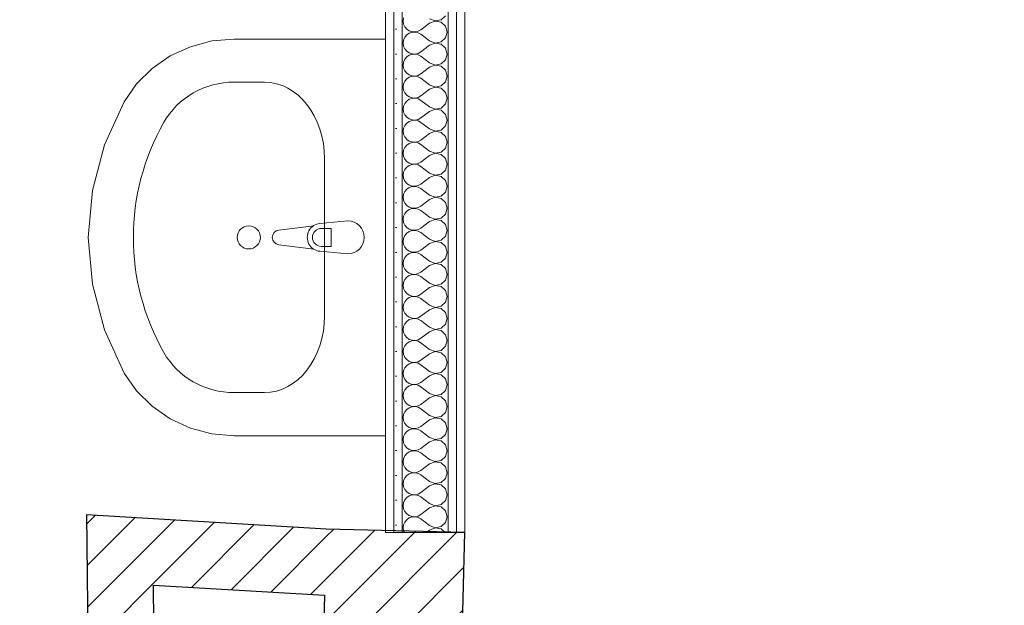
# Model space of a CAD drawing. Header units: millimetres. Extents: x 172139 to 266886, y 89525 to 138225.
# Tile 58 of 72: x 211643 to 213133, y 115716 to 116602. Entities that reach past the tile are written whole.
import ezdxf

# ---------------------------------------------------------------- set-up
doc = ezdxf.new("R2010")
doc.units = ezdxf.units.MM
doc.header["$MEASUREMENT"] = 0
for name, color, linetype in [('KR_INW', 7, 'Continuous'), ('PRZEBUDOWA_W_KAN', 7, 'Continuous'), ('ROZBUDOWA_NOWE_DZIAŁOWE', 7, 'Continuous')]:
    doc.layers.add(name, color=color, linetype=linetype)
for name, color, linetype, lineweight in [('KR_INW_Nr_pióra__101', 252, 'Continuous', 5), ('KR_INW_Nr_pióra__27', 7, 'Continuous', 25), ('PRZEBUDOWA_W_KAN_Nr_pióra__101', 252, 'Continuous', 5), ('ROZBUDOWA_NOWE_DZIAŁOWE_Nr_pióra__47', 7, 'Continuous', 15), ('STREFA_NOWE_POM_Nr_pióra__121', 255, 'Continuous', 0)]:
    doc.layers.add(name, color=color, linetype=linetype, lineweight=lineweight)
for name, color, linetype, lineweight, true_color in [('ROZBUDOWA_NOWE_DZIAŁOWE_Nr_pióra__24', 7, 'Continuous', 15, 0x029e21), ('ROZBUDOWA_NOWE_DZIAŁOWE_Nr_pióra__4', 7, 'Continuous', 13, 0x029e21), ('ROZBUDOWA_NOWE_DZIAŁOWE_Nr_pióra__67', 7, 'Continuous', 13, 0x6a6a6a)]:
    doc.layers.add(name, color=color, linetype=linetype, lineweight=lineweight, true_color=true_color)
pattern_1 = [(45, (0, 0), (-31.819804, 31.819804), [])]
pattern_2 = [(0, (0, 0), (0, 37.5), [0, -37.5])]

# ---------------------------------------------------------------- blocks, each defined once
blk = doc.blocks.new('Ściana_14', base_point=(212100.3, 115577.1))
at = {"layer": 'KR_INW_Nr_pióra__101', "linetype": 'Continuous'}
h = blk.add_hatch(dxfattribs=at)
h.set_pattern_fill('Cegła_licówka', color=256, style=0, pattern_type=2)
h.set_pattern_definition(pattern_1)
h.paths.add_polyline_path([(212299.9, 115147.1), (212316.5, 115826.1), (212106.6, 115831.2), (212100.3, 115577.1)])
at = {"layer": 'KR_INW_Nr_pióra__27', "linetype": 'Continuous', "flags": 128}
for points in [[(212316.5, 115826.1), (212106.6, 115831.2)], [(212310.6, 115586.8), (212316.5, 115826.1)], [(212104.1, 115731.2), (212100.3, 115577.1)]]:
    blk.add_lwpolyline(points, dxfattribs=at)
blk = doc.blocks.new('Ściana_30', base_point=(211743.7, 115852.7))
at = {"layer": 'KR_INW_Nr_pióra__101', "linetype": 'Continuous'}
h = blk.add_hatch(dxfattribs=at)
h.set_pattern_fill('Cegła_licówka', color=256, style=0, pattern_type=2)
h.set_pattern_definition(pattern_1)
h.paths.add_polyline_path([(211845, 115746.5), (212104.1, 115731.2), (212106.6, 115831.2), (211743.7, 115852.7)])
at = {"layer": 'KR_INW_Nr_pióra__27', "linetype": 'Continuous', "flags": 128}
for points in [[(212106.6, 115831.2), (211743.7, 115852.7)], [(211845, 115746.5), (212104.1, 115731.2)]]:
    blk.add_lwpolyline(points, dxfattribs=at)
blk = doc.blocks.new('Ściana_31', base_point=(211743.7, 115852.7))
at = {"layer": 'KR_INW_Nr_pióra__101', "linetype": 'Continuous'}
h = blk.add_hatch(dxfattribs=at)
h.set_pattern_fill('Cegła_licówka', color=256, style=0, pattern_type=2)
h.set_pattern_definition(pattern_1)
h.paths.add_polyline_path([(211743.7, 115852.7), (211746.9, 115577.1), (211846.9, 115577.1), (211845, 115746.5)])
at = {"layer": 'KR_INW_Nr_pióra__27', "linetype": 'Continuous', "flags": 128}
for points in [[(211743.7, 115852.7), (211746.9, 115577.1)], [(211846.9, 115577.1), (211845, 115746.5)]]:
    blk.add_lwpolyline(points, dxfattribs=at)
blk = doc.blocks.new('Umywalka 19_2')
at = {"layer": 'PRZEBUDOWA_W_KAN_Nr_pióra__101', "linetype": 'Continuous'}
for p, q in [((-300, 0), (-300, -229.1)), ((300, 0), (-300, 0)), ((300, -229.1), (300, 0)), ((-25, -57.3), (-21, -99.3)), ((21, -99.3), (25, -57.3)), ((-13.6, -97.1), (-13.6, -82.2)), ((-13.6, -82.2), (13.6, -82.2)), ((13.6, -82.2), (13.6, -97.1)), ((118.8, -92.3), (-118.8, -92.3)), ((-17.7, -108.8), (-11.1, -161.7)), ((11.1, -161.7), (17.7, -108.8)), ((-234.8, -183.3), (-234.8, -229.1)), ((234.8, -183.3), (234.8, -229.1)), ((-300, -229.1), (-297.1, -262.8)), ((297.1, -262.8), (300, -229.1)), ((-297.1, -262.8), (-288.5, -295.5)), ((288.5, -295.5), (297.1, -262.8)), ((-288.5, -295.5), (-274.5, -326)), ((274.5, -326), (288.5, -295.5)), ((-274.5, -326), (-255.5, -353.4)), ((255.5, -353.4), (274.5, -326)), ((-255.5, -353.4), (-232.2, -376.9)), ((232.2, -376.9), (255.5, -353.4)), ((-232.2, -376.9), (-205.2, -395.6)), ((205.2, -395.6), (232.2, -376.9)), ((-205.2, -395.6), (-140, -425.5)), ((140, -425.5), (205.2, -395.6)), ((-140, -425.5), (-71, -443.8)), ((71, -443.8), (140, -425.5)), ((-71, -443.8), (0, -450)), ((0, -450), (71, -443.8))]:
    blk.add_line(p, q, dxfattribs=at)
blk.add_circle((0, -207), 17.5, dxfattribs=at)
for centre, radius, start, end in [((0, -57.3), 25, 0, 180), ((0, -97.4), 21.1, 185.1696, 212.771), ((0, -97.1), 13.6, 180, 0), ((0, -97.4), 21.1, 327.229, 354.8304), ((0, -97.4), 21.1, 212.771, 327.229), ((0, -160.3), 11.2, 187.1389, 352.8611)]:
    blk.add_arc(centre, radius, start, end, dxfattribs=at)
for centre, major_axis, ratio, start_param, end_param in [((-118.7, -183.3), (-116.1, 0), 0.783646, 4.712389, 6.283185), ((118.7, -183.3), (-116.1, 0), 0.783646, 3.141593, 4.712389), ((-118.9, -229.1), (0, -121.2), 0.956522, 4.712389, 5.78621), ((118.9, -229.1), (0, -121.2), 0.956522, 0.496975, 1.570796), ((0, 0), (0, -381.8), 0.956522, 5.78621, 6.78016)]:
    blk.add_ellipse(centre, major_axis=major_axis, ratio=ratio, start_param=start_param, end_param=end_param, dxfattribs=at)
blk = doc.blocks.new('*X521')
at = {"layer": 'ROZBUDOWA_NOWE_DZIAŁOWE_Nr_pióra__4', "linetype": 'Continuous'}
for p, q in [((212223.8, 116604.6), (212223.2, 116600)), ((212263.2, 116603.3), (212271.7, 116600.1)), ((212271.7, 116600.1), (212280.6, 116601.8)), ((212280.6, 116601.8), (212287.3, 116607.9)), ((212223.2, 116600), (212223.8, 116595.4)), ((212223.8, 116595.4), (212225.6, 116591.2)), ((212225.6, 116591.2), (212228.6, 116587.7)), ((212228.6, 116587.7), (212232.4, 116585.1)), ((212245.8, 116584.4), (212249.8, 116586.7)), ((212263.2, 116596.7), (212249.8, 116586.7)), ((212271.7, 116599.9), (212263.2, 116596.7)), ((212280.6, 116598.2), (212271.7, 116599.9)), ((212287.3, 116592.1), (212280.6, 116598.2)), ((212289.8, 116583.3), (212287.3, 116592.1)), ((212223.8, 116571.2), (212223.2, 116566.7)), ((212225.6, 116575.4), (212223.8, 116571.2)), ((212228.6, 116579), (212225.6, 116575.4)), ((212232.4, 116581.6), (212228.6, 116579)), ((212232.4, 116585.1), (212236.7, 116583.6)), ((212236.7, 116583), (212232.4, 116581.6)), ((212236.7, 116583.6), (212241.3, 116583.4)), ((212241.3, 116583.3), (212236.7, 116583)), ((212241.3, 116583.4), (212245.8, 116584.4)), ((212245.8, 116582.2), (212241.3, 116583.3)), ((212249.8, 116580), (212245.8, 116582.2)), ((212263.2, 116570), (212249.8, 116580)), ((212280.6, 116568.4), (212287.3, 116574.6)), ((212287.3, 116574.6), (212289.8, 116583.3)), ((212223.2, 116566.7), (212223.8, 116562.1)), ((212223.8, 116562.1), (212225.6, 116557.9)), ((212225.6, 116557.9), (212228.6, 116554.4)), ((212263.2, 116563.3), (212249.8, 116553.3)), ((212263.2, 116570), (212271.7, 116566.7)), ((212271.7, 116566.6), (212263.2, 116563.3)), ((212271.7, 116566.7), (212280.6, 116568.4)), ((212280.6, 116564.9), (212271.7, 116566.6)), ((212287.3, 116558.8), (212280.6, 116564.9)), ((212289.8, 116550), (212287.3, 116558.8)), ((212225.6, 116542.1), (212223.8, 116537.9)), ((212228.6, 116545.6), (212225.6, 116542.1)), ((212228.6, 116554.4), (212232.4, 116551.8)), ((212232.4, 116548.2), (212228.6, 116545.6)), ((212232.4, 116551.8), (212236.7, 116550.3)), ((212236.7, 116549.7), (212232.4, 116548.2)), ((212236.7, 116550.3), (212241.3, 116550.1)), ((212241.3, 116549.9), (212236.7, 116549.7)), ((212241.3, 116550.1), (212245.8, 116551.1)), ((212245.8, 116548.9), (212241.3, 116549.9)), ((212245.8, 116551.1), (212249.8, 116553.3)), ((212249.8, 116546.7), (212245.8, 116548.9)), ((212263.2, 116536.7), (212249.8, 116546.7)), ((212287.3, 116541.2), (212289.8, 116550)), ((212223.8, 116537.9), (212223.2, 116533.3)), ((212223.2, 116533.3), (212223.8, 116528.8)), ((212223.8, 116528.8), (212225.6, 116524.6)), ((212263.2, 116530), (212249.8, 116520)), ((212263.2, 116536.7), (212271.7, 116533.4)), ((212271.7, 116533.3), (212263.2, 116530)), ((212271.7, 116533.4), (212280.6, 116535.1)), ((212280.6, 116531.6), (212271.7, 116533.3)), ((212280.6, 116535.1), (212287.3, 116541.2)), ((212287.3, 116525.4), (212280.6, 116531.6)), ((212225.6, 116524.6), (212228.6, 116521)), ((212228.6, 116512.3), (212225.6, 116508.8)), ((212228.6, 116521), (212232.4, 116518.4)), ((212232.4, 116514.9), (212228.6, 116512.3)), ((212232.4, 116518.4), (212236.7, 116517)), ((212236.7, 116516.4), (212232.4, 116514.9)), ((212236.7, 116517), (212241.3, 116516.7)), ((212241.3, 116516.6), (212236.7, 116516.4)), ((212241.3, 116516.7), (212245.8, 116517.8)), ((212245.8, 116515.6), (212241.3, 116516.6)), ((212245.8, 116517.8), (212249.8, 116520)), ((212249.8, 116513.3), (212245.8, 116515.6)), ((212263.2, 116503.3), (212249.8, 116513.3)), ((212289.8, 116516.7), (212287.3, 116525.4)), ((212287.3, 116507.9), (212289.8, 116516.7)), ((212223.8, 116504.6), (212223.2, 116500)), ((212223.2, 116500), (212223.8, 116495.4)), ((212225.6, 116508.8), (212223.8, 116504.6)), ((212263.2, 116496.7), (212249.8, 116486.7)), ((212263.2, 116503.3), (212271.7, 116500.1)), ((212271.7, 116499.9), (212263.2, 116496.7)), ((212271.7, 116500.1), (212280.6, 116501.8)), ((212280.6, 116498.2), (212271.7, 116499.9)), ((212280.6, 116501.8), (212287.3, 116507.9)), ((212287.3, 116492.1), (212280.6, 116498.2)), ((212223.8, 116495.4), (212225.6, 116491.2)), ((212225.6, 116491.2), (212228.6, 116487.7)), ((212228.6, 116487.7), (212232.4, 116485.1)), ((212232.4, 116485.1), (212236.7, 116483.6)), ((212236.7, 116483), (212232.4, 116481.6)), ((212236.7, 116483.6), (212241.3, 116483.4)), ((212241.3, 116483.3), (212236.7, 116483)), ((212241.3, 116483.4), (212245.8, 116484.4)), ((212245.8, 116482.2), (212241.3, 116483.3)), ((212245.8, 116484.4), (212249.8, 116486.7)), ((212249.8, 116480), (212245.8, 116482.2)), ((212289.8, 116483.3), (212287.3, 116492.1)), ((212287.3, 116474.6), (212289.8, 116483.3)), ((212223.8, 116471.2), (212223.2, 116466.7)), ((212225.6, 116475.4), (212223.8, 116471.2)), ((212228.6, 116479), (212225.6, 116475.4)), ((212232.4, 116481.6), (212228.6, 116479)), ((212263.2, 116470), (212249.8, 116480)), ((212263.2, 116470), (212271.7, 116466.7)), ((212271.7, 116466.7), (212280.6, 116468.4)), ((212280.6, 116468.4), (212287.3, 116474.6)), ((212223.2, 116466.7), (212223.8, 116462.1)), ((212223.8, 116462.1), (212225.6, 116457.9)), ((212225.6, 116457.9), (212228.6, 116454.4)), ((212228.6, 116454.4), (212232.4, 116451.8)), ((212245.8, 116451.1), (212249.8, 116453.3)), ((212263.2, 116463.3), (212249.8, 116453.3)), ((212271.7, 116466.6), (212263.2, 116463.3)), ((212280.6, 116464.9), (212271.7, 116466.6)), ((212287.3, 116458.8), (212280.6, 116464.9)), ((212289.8, 116450), (212287.3, 116458.8)), ((212223.8, 116437.9), (212223.2, 116433.3)), ((212225.6, 116442.1), (212223.8, 116437.9)), ((212228.6, 116445.6), (212225.6, 116442.1)), ((212232.4, 116448.2), (212228.6, 116445.6)), ((212232.4, 116451.8), (212236.7, 116450.3)), ((212236.7, 116449.7), (212232.4, 116448.2)), ((212236.7, 116450.3), (212241.3, 116450.1)), ((212241.3, 116449.9), (212236.7, 116449.7)), ((212241.3, 116450.1), (212245.8, 116451.1)), ((212245.8, 116448.9), (212241.3, 116449.9)), ((212249.8, 116446.7), (212245.8, 116448.9)), ((212263.2, 116436.7), (212249.8, 116446.7)), ((212280.6, 116435.1), (212287.3, 116441.2)), ((212287.3, 116441.2), (212289.8, 116450)), ((212223.2, 116433.3), (212223.8, 116428.8)), ((212223.8, 116428.8), (212225.6, 116424.6)), ((212225.6, 116424.6), (212228.6, 116421)), ((212263.2, 116430), (212249.8, 116420)), ((212263.2, 116436.7), (212271.7, 116433.4)), ((212271.7, 116433.3), (212263.2, 116430)), ((212271.7, 116433.4), (212280.6, 116435.1)), ((212280.6, 116431.6), (212271.7, 116433.3)), ((212287.3, 116425.4), (212280.6, 116431.6)), ((212289.8, 116416.7), (212287.3, 116425.4)), ((212225.6, 116408.8), (212223.8, 116404.6)), ((212228.6, 116412.3), (212225.6, 116408.8)), ((212228.6, 116421), (212232.4, 116418.4)), ((212232.4, 116414.9), (212228.6, 116412.3)), ((212232.4, 116418.4), (212236.7, 116417)), ((212236.7, 116416.4), (212232.4, 116414.9)), ((212236.7, 116417), (212241.3, 116416.7)), ((212241.3, 116416.6), (212236.7, 116416.4)), ((212241.3, 116416.7), (212245.8, 116417.8)), ((212245.8, 116415.6), (212241.3, 116416.6)), ((212245.8, 116417.8), (212249.8, 116420)), ((212249.8, 116413.3), (212245.8, 116415.6)), ((212263.2, 116403.3), (212249.8, 116413.3)), ((212280.6, 116401.8), (212287.3, 116407.9)), ((212287.3, 116407.9), (212289.8, 116416.7)), ((212223.8, 116404.6), (212223.2, 116400)), ((212223.2, 116400), (212223.8, 116395.4)), ((212223.8, 116395.4), (212225.6, 116391.2)), ((212263.2, 116396.7), (212249.8, 116386.7)), ((212263.2, 116403.3), (212271.7, 116400.1)), ((212271.7, 116399.9), (212263.2, 116396.7)), ((212271.7, 116400.1), (212280.6, 116401.8)), ((212280.6, 116398.2), (212271.7, 116399.9)), ((212287.3, 116392.1), (212280.6, 116398.2)), ((212225.6, 116391.2), (212228.6, 116387.7)), ((212228.6, 116379), (212225.6, 116375.4)), ((212228.6, 116387.7), (212232.4, 116385.1)), ((212232.4, 116381.6), (212228.6, 116379)), ((212232.4, 116385.1), (212236.7, 116383.6)), ((212236.7, 116383), (212232.4, 116381.6)), ((212236.7, 116383.6), (212241.3, 116383.4)), ((212241.3, 116383.3), (212236.7, 116383)), ((212241.3, 116383.4), (212245.8, 116384.4)), ((212245.8, 116382.2), (212241.3, 116383.3)), ((212245.8, 116384.4), (212249.8, 116386.7)), ((212249.8, 116380), (212245.8, 116382.2)), ((212263.2, 116370), (212249.8, 116380)), ((212289.8, 116383.3), (212287.3, 116392.1)), ((212287.3, 116374.6), (212289.8, 116383.3)), ((212223.8, 116371.2), (212223.2, 116366.7)), ((212223.2, 116366.7), (212223.8, 116362.1)), ((212225.6, 116375.4), (212223.8, 116371.2)), ((212263.2, 116363.3), (212249.8, 116353.3)), ((212263.2, 116370), (212271.7, 116366.7)), ((212271.7, 116366.6), (212263.2, 116363.3)), ((212271.7, 116366.7), (212280.6, 116368.4)), ((212280.6, 116364.9), (212271.7, 116366.6)), ((212280.6, 116368.4), (212287.3, 116374.6)), ((212287.3, 116358.8), (212280.6, 116364.9)), ((212223.8, 116362.1), (212225.6, 116357.9)), ((212225.6, 116357.9), (212228.6, 116354.4)), ((212228.6, 116354.4), (212232.4, 116351.8)), ((212232.4, 116348.2), (212228.6, 116345.6)), ((212232.4, 116351.8), (212236.7, 116350.3)), ((212236.7, 116349.7), (212232.4, 116348.2)), ((212236.7, 116350.3), (212241.3, 116350.1)), ((212241.3, 116349.9), (212236.7, 116349.7)), ((212241.3, 116350.1), (212245.8, 116351.1)), ((212245.8, 116348.9), (212241.3, 116349.9)), ((212245.8, 116351.1), (212249.8, 116353.3)), ((212249.8, 116346.7), (212245.8, 116348.9)), ((212289.8, 116350), (212287.3, 116358.8)), ((212287.3, 116341.2), (212289.8, 116350)), ((212223.8, 116337.9), (212223.2, 116333.3)), ((212223.2, 116333.3), (212223.8, 116328.8)), ((212225.6, 116342.1), (212223.8, 116337.9)), ((212228.6, 116345.6), (212225.6, 116342.1)), ((212263.2, 116336.7), (212249.8, 116346.7)), ((212263.2, 116336.7), (212271.7, 116333.4)), ((212271.7, 116333.3), (212263.2, 116330)), ((212271.7, 116333.4), (212280.6, 116335.1)), ((212280.6, 116331.6), (212271.7, 116333.3)), ((212280.6, 116335.1), (212287.3, 116341.2)), ((212223.8, 116328.8), (212225.6, 116324.6)), ((212225.6, 116324.6), (212228.6, 116321)), ((212228.6, 116321), (212232.4, 116318.4)), ((212232.4, 116318.4), (212236.7, 116317)), ((212241.3, 116316.7), (212245.8, 116317.8)), ((212245.8, 116317.8), (212249.8, 116320)), ((212263.2, 116330), (212249.8, 116320)), ((212287.3, 116325.4), (212280.6, 116331.6)), ((212289.8, 116316.7), (212287.3, 116325.4)), ((212223.8, 116304.6), (212223.2, 116300)), ((212225.6, 116308.8), (212223.8, 116304.6)), ((212228.6, 116312.3), (212225.6, 116308.8)), ((212232.4, 116314.9), (212228.6, 116312.3)), ((212236.7, 116316.4), (212232.4, 116314.9)), ((212236.7, 116317), (212241.3, 116316.7)), ((212241.3, 116316.6), (212236.7, 116316.4)), ((212245.8, 116315.6), (212241.3, 116316.6)), ((212249.8, 116313.3), (212245.8, 116315.6)), ((212263.2, 116303.3), (212249.8, 116313.3)), ((212263.2, 116303.3), (212271.7, 116300.1)), ((212280.6, 116301.8), (212287.3, 116307.9)), ((212287.3, 116307.9), (212289.8, 116316.7)), ((212223.2, 116300), (212223.8, 116295.4)), ((212223.8, 116295.4), (212225.6, 116291.2)), ((212225.6, 116291.2), (212228.6, 116287.7)), ((212263.2, 116296.7), (212249.8, 116286.7)), ((212271.7, 116299.9), (212263.2, 116296.7)), ((212271.7, 116300.1), (212280.6, 116301.8)), ((212280.6, 116298.2), (212271.7, 116299.9)), ((212287.3, 116292.1), (212280.6, 116298.2)), ((212289.8, 116283.3), (212287.3, 116292.1)), ((212225.6, 116275.4), (212223.8, 116271.2)), ((212228.6, 116279), (212225.6, 116275.4)), ((212228.6, 116287.7), (212232.4, 116285.1)), ((212232.4, 116281.6), (212228.6, 116279)), ((212232.4, 116285.1), (212236.7, 116283.6)), ((212236.7, 116283), (212232.4, 116281.6)), ((212236.7, 116283.6), (212241.3, 116283.4)), ((212241.3, 116283.3), (212236.7, 116283)), ((212241.3, 116283.4), (212245.8, 116284.4)), ((212245.8, 116282.2), (212241.3, 116283.3)), ((212245.8, 116284.4), (212249.8, 116286.7)), ((212249.8, 116280), (212245.8, 116282.2)), ((212263.2, 116270), (212249.8, 116280)), ((212280.6, 116268.4), (212287.3, 116274.6)), ((212287.3, 116274.6), (212289.8, 116283.3)), ((212223.8, 116271.2), (212223.2, 116266.7)), ((212223.2, 116266.7), (212223.8, 116262.1)), ((212223.8, 116262.1), (212225.6, 116257.9)), ((212263.2, 116263.3), (212249.8, 116253.3)), ((212263.2, 116270), (212271.7, 116266.7)), ((212271.7, 116266.6), (212263.2, 116263.3)), ((212271.7, 116266.7), (212280.6, 116268.4)), ((212280.6, 116264.9), (212271.7, 116266.6)), ((212287.3, 116258.8), (212280.6, 116264.9)), ((212289.8, 116250), (212287.3, 116258.8)), ((212225.6, 116257.9), (212228.6, 116254.4)), ((212228.6, 116245.6), (212225.6, 116242.1)), ((212228.6, 116254.4), (212232.4, 116251.8)), ((212232.4, 116248.2), (212228.6, 116245.6)), ((212232.4, 116251.8), (212236.7, 116250.3)), ((212236.7, 116249.7), (212232.4, 116248.2)), ((212236.7, 116250.3), (212241.3, 116250.1)), ((212241.3, 116249.9), (212236.7, 116249.7)), ((212241.3, 116250.1), (212245.8, 116251.1)), ((212245.8, 116248.9), (212241.3, 116249.9)), ((212245.8, 116251.1), (212249.8, 116253.3)), ((212249.8, 116246.7), (212245.8, 116248.9)), ((212263.2, 116236.7), (212249.8, 116246.7)), ((212287.3, 116241.2), (212289.8, 116250)), ((212223.8, 116237.9), (212223.2, 116233.3)), ((212223.2, 116233.3), (212223.8, 116228.8)), ((212225.6, 116242.1), (212223.8, 116237.9)), ((212223.8, 116228.8), (212225.6, 116224.6)), ((212263.2, 116230), (212249.8, 116220)), ((212263.2, 116236.7), (212271.7, 116233.4)), ((212271.7, 116233.3), (212263.2, 116230)), ((212271.7, 116233.4), (212280.6, 116235.1)), ((212280.6, 116231.6), (212271.7, 116233.3)), ((212280.6, 116235.1), (212287.3, 116241.2)), ((212287.3, 116225.4), (212280.6, 116231.6)), ((212225.6, 116224.6), (212228.6, 116221)), ((212228.6, 116221), (212232.4, 116218.4)), ((212232.4, 116214.9), (212228.6, 116212.3)), ((212232.4, 116218.4), (212236.7, 116217)), ((212236.7, 116216.4), (212232.4, 116214.9)), ((212236.7, 116217), (212241.3, 116216.7)), ((212241.3, 116216.6), (212236.7, 116216.4)), ((212241.3, 116216.7), (212245.8, 116217.8)), ((212245.8, 116215.6), (212241.3, 116216.6)), ((212245.8, 116217.8), (212249.8, 116220)), ((212249.8, 116213.3), (212245.8, 116215.6)), ((212263.2, 116203.3), (212249.8, 116213.3)), ((212289.8, 116216.7), (212287.3, 116225.4)), ((212287.3, 116207.9), (212289.8, 116216.7)), ((212223.8, 116204.6), (212223.2, 116200)), ((212223.2, 116200), (212223.8, 116195.4)), ((212225.6, 116208.8), (212223.8, 116204.6)), ((212228.6, 116212.3), (212225.6, 116208.8)), ((212263.2, 116203.3), (212271.7, 116200.1)), ((212271.7, 116199.9), (212263.2, 116196.7)), ((212271.7, 116200.1), (212280.6, 116201.8)), ((212280.6, 116198.2), (212271.7, 116199.9)), ((212280.6, 116201.8), (212287.3, 116207.9)), ((212223.8, 116195.4), (212225.6, 116191.2)), ((212225.6, 116191.2), (212228.6, 116187.7)), ((212228.6, 116187.7), (212232.4, 116185.1)), ((212232.4, 116185.1), (212236.7, 116183.6)), ((212236.7, 116183.6), (212241.3, 116183.4)), ((212241.3, 116183.4), (212245.8, 116184.4)), ((212245.8, 116184.4), (212249.8, 116186.7)), ((212263.2, 116196.7), (212249.8, 116186.7)), ((212287.3, 116192.1), (212280.6, 116198.2)), ((212289.8, 116183.3), (212287.3, 116192.1)), ((212223.8, 116171.2), (212223.2, 116166.7)), ((212225.6, 116175.4), (212223.8, 116171.2)), ((212228.6, 116179), (212225.6, 116175.4)), ((212232.4, 116181.6), (212228.6, 116179)), ((212236.7, 116183), (212232.4, 116181.6)), ((212241.3, 116183.3), (212236.7, 116183)), ((212245.8, 116182.2), (212241.3, 116183.3)), ((212249.8, 116180), (212245.8, 116182.2)), ((212263.2, 116170), (212249.8, 116180)), ((212263.2, 116170), (212271.7, 116166.7)), ((212280.6, 116168.4), (212287.3, 116174.6)), ((212287.3, 116174.6), (212289.8, 116183.3)), ((212223.2, 116166.7), (212223.8, 116162.1)), ((212223.8, 116162.1), (212225.6, 116157.9)), ((212225.6, 116157.9), (212228.6, 116154.4)), ((212228.6, 116154.4), (212232.4, 116151.8)), ((212263.2, 116163.3), (212249.8, 116153.3)), ((212271.7, 116166.6), (212263.2, 116163.3)), ((212271.7, 116166.7), (212280.6, 116168.4)), ((212280.6, 116164.9), (212271.7, 116166.6)), ((212287.3, 116158.8), (212280.6, 116164.9)), ((212289.8, 116150), (212287.3, 116158.8)), ((212225.6, 116142.1), (212223.8, 116137.9)), ((212228.6, 116145.6), (212225.6, 116142.1)), ((212232.4, 116148.2), (212228.6, 116145.6)), ((212232.4, 116151.8), (212236.7, 116150.3)), ((212236.7, 116149.7), (212232.4, 116148.2)), ((212236.7, 116150.3), (212241.3, 116150.1)), ((212241.3, 116149.9), (212236.7, 116149.7)), ((212241.3, 116150.1), (212245.8, 116151.1)), ((212245.8, 116148.9), (212241.3, 116149.9)), ((212245.8, 116151.1), (212249.8, 116153.3)), ((212249.8, 116146.7), (212245.8, 116148.9)), ((212263.2, 116136.7), (212249.8, 116146.7)), ((212280.6, 116135.1), (212287.3, 116141.2)), ((212287.3, 116141.2), (212289.8, 116150)), ((212223.8, 116137.9), (212223.2, 116133.3)), ((212223.2, 116133.3), (212223.8, 116128.8)), ((212223.8, 116128.8), (212225.6, 116124.6)), ((212225.6, 116124.6), (212228.6, 116121)), ((212263.2, 116130), (212249.8, 116120)), ((212263.2, 116136.7), (212271.7, 116133.4)), ((212271.7, 116133.3), (212263.2, 116130)), ((212271.7, 116133.4), (212280.6, 116135.1)), ((212280.6, 116131.6), (212271.7, 116133.3)), ((212287.3, 116125.4), (212280.6, 116131.6)), ((212289.8, 116116.7), (212287.3, 116125.4)), ((212228.6, 116112.3), (212225.6, 116108.8)), ((212228.6, 116121), (212232.4, 116118.4)), ((212232.4, 116114.9), (212228.6, 116112.3)), ((212232.4, 116118.4), (212236.7, 116117)), ((212236.7, 116116.4), (212232.4, 116114.9)), ((212236.7, 116117), (212241.3, 116116.7)), ((212241.3, 116116.6), (212236.7, 116116.4)), ((212241.3, 116116.7), (212245.8, 116117.8)), ((212245.8, 116115.6), (212241.3, 116116.6)), ((212245.8, 116117.8), (212249.8, 116120)), ((212249.8, 116113.3), (212245.8, 116115.6)), ((212263.2, 116103.3), (212249.8, 116113.3)), ((212287.3, 116107.9), (212289.8, 116116.7)), ((212223.8, 116104.6), (212223.2, 116100)), ((212223.2, 116100), (212223.8, 116095.4)), ((212225.6, 116108.8), (212223.8, 116104.6)), ((212223.8, 116095.4), (212225.6, 116091.2)), ((212263.2, 116096.7), (212249.8, 116086.7)), ((212263.2, 116103.3), (212271.7, 116100.1)), ((212271.7, 116099.9), (212263.2, 116096.7)), ((212271.7, 116100.1), (212280.6, 116101.8)), ((212280.6, 116098.2), (212271.7, 116099.9)), ((212280.6, 116101.8), (212287.3, 116107.9)), ((212287.3, 116092.1), (212280.6, 116098.2)), ((212225.6, 116091.2), (212228.6, 116087.7)), ((212228.6, 116087.7), (212232.4, 116085.1)), ((212232.4, 116081.6), (212228.6, 116079)), ((212232.4, 116085.1), (212236.7, 116083.6)), ((212236.7, 116083), (212232.4, 116081.6)), ((212236.7, 116083.6), (212241.3, 116083.4)), ((212241.3, 116083.3), (212236.7, 116083)), ((212241.3, 116083.4), (212245.8, 116084.4)), ((212245.8, 116082.2), (212241.3, 116083.3)), ((212245.8, 116084.4), (212249.8, 116086.7)), ((212249.8, 116080), (212245.8, 116082.2)), ((212263.2, 116070), (212249.8, 116080)), ((212289.8, 116083.3), (212287.3, 116092.1)), ((212287.3, 116074.6), (212289.8, 116083.3)), ((212223.8, 116071.2), (212223.2, 116066.7)), ((212223.2, 116066.7), (212223.8, 116062.1)), ((212225.6, 116075.4), (212223.8, 116071.2)), ((212228.6, 116079), (212225.6, 116075.4)), ((212263.2, 116070), (212271.7, 116066.7)), ((212271.7, 116066.6), (212263.2, 116063.3)), ((212271.7, 116066.7), (212280.6, 116068.4)), ((212280.6, 116064.9), (212271.7, 116066.6)), ((212280.6, 116068.4), (212287.3, 116074.6)), ((212287.3, 116058.8), (212280.6, 116064.9)), ((212223.8, 116062.1), (212225.6, 116057.9)), ((212225.6, 116057.9), (212228.6, 116054.4)), ((212228.6, 116054.4), (212232.4, 116051.8)), ((212232.4, 116051.8), (212236.7, 116050.3)), ((212236.7, 116049.7), (212232.4, 116048.2)), ((212236.7, 116050.3), (212241.3, 116050.1)), ((212241.3, 116049.9), (212236.7, 116049.7)), ((212241.3, 116050.1), (212245.8, 116051.1)), ((212245.8, 116048.9), (212241.3, 116049.9)), ((212245.8, 116051.1), (212249.8, 116053.3)), ((212263.2, 116063.3), (212249.8, 116053.3)), ((212289.8, 116050), (212287.3, 116058.8)), ((212287.3, 116041.2), (212289.8, 116050)), ((212223.8, 116037.9), (212223.2, 116033.3)), ((212225.6, 116042.1), (212223.8, 116037.9)), ((212228.6, 116045.6), (212225.6, 116042.1)), ((212232.4, 116048.2), (212228.6, 116045.6)), ((212249.8, 116046.7), (212245.8, 116048.9)), ((212263.2, 116036.7), (212249.8, 116046.7)), ((212263.2, 116036.7), (212271.7, 116033.4)), ((212271.7, 116033.4), (212280.6, 116035.1)), ((212280.6, 116035.1), (212287.3, 116041.2)), ((212223.2, 116033.3), (212223.8, 116028.8)), ((212223.8, 116028.8), (212225.6, 116024.6)), ((212225.6, 116024.6), (212228.6, 116021)), ((212228.6, 116021), (212232.4, 116018.4)), ((212245.8, 116017.8), (212249.8, 116020)), ((212263.2, 116030), (212249.8, 116020)), ((212271.7, 116033.3), (212263.2, 116030)), ((212280.6, 116031.6), (212271.7, 116033.3)), ((212287.3, 116025.4), (212280.6, 116031.6)), ((212289.8, 116016.7), (212287.3, 116025.4)), ((212225.6, 116008.8), (212223.8, 116004.6)), ((212228.6, 116012.3), (212225.6, 116008.8)), ((212232.4, 116014.9), (212228.6, 116012.3)), ((212232.4, 116018.4), (212236.7, 116017)), ((212236.7, 116016.4), (212232.4, 116014.9)), ((212236.7, 116017), (212241.3, 116016.7)), ((212241.3, 116016.6), (212236.7, 116016.4)), ((212241.3, 116016.7), (212245.8, 116017.8)), ((212245.8, 116015.6), (212241.3, 116016.6)), ((212249.8, 116013.3), (212245.8, 116015.6)), ((212263.2, 116003.3), (212249.8, 116013.3)), ((212280.6, 116001.8), (212287.3, 116007.9)), ((212287.3, 116007.9), (212289.8, 116016.7)), ((212223.8, 116004.6), (212223.2, 116000)), ((212223.2, 116000), (212223.8, 115995.4)), ((212223.8, 115995.4), (212225.6, 115991.2)), ((212225.6, 115991.2), (212228.6, 115987.7)), ((212263.2, 115996.7), (212249.8, 115986.7)), ((212263.2, 116003.3), (212271.7, 116000.1)), ((212271.7, 115999.9), (212263.2, 115996.7)), ((212271.7, 116000.1), (212280.6, 116001.8)), ((212280.6, 115998.2), (212271.7, 115999.9)), ((212287.3, 115992.1), (212280.6, 115998.2)), ((212289.8, 115983.3), (212287.3, 115992.1)), ((212225.6, 115975.4), (212223.8, 115971.2)), ((212228.6, 115979), (212225.6, 115975.4)), ((212228.6, 115987.7), (212232.4, 115985.1)), ((212232.4, 115981.6), (212228.6, 115979)), ((212232.4, 115985.1), (212236.7, 115983.6)), ((212236.7, 115983), (212232.4, 115981.6)), ((212236.7, 115983.6), (212241.3, 115983.4)), ((212241.3, 115983.3), (212236.7, 115983)), ((212241.3, 115983.4), (212245.8, 115984.4)), ((212245.8, 115982.2), (212241.3, 115983.3)), ((212245.8, 115984.4), (212249.8, 115986.7)), ((212249.8, 115980), (212245.8, 115982.2)), ((212263.2, 115970), (212249.8, 115980)), ((212287.3, 115974.6), (212289.8, 115983.3)), ((212223.8, 115971.2), (212223.2, 115966.7)), ((212223.2, 115966.7), (212223.8, 115962.1)), ((212223.8, 115962.1), (212225.6, 115957.9)), ((212263.2, 115963.3), (212249.8, 115953.3)), ((212263.2, 115970), (212271.7, 115966.7)), ((212271.7, 115966.6), (212263.2, 115963.3)), ((212271.7, 115966.7), (212280.6, 115968.4)), ((212280.6, 115964.9), (212271.7, 115966.6)), ((212280.6, 115968.4), (212287.3, 115974.6)), ((212287.3, 115958.8), (212280.6, 115964.9)), ((212225.6, 115957.9), (212228.6, 115954.4)), ((212228.6, 115945.6), (212225.6, 115942.1)), ((212228.6, 115954.4), (212232.4, 115951.8)), ((212232.4, 115948.2), (212228.6, 115945.6)), ((212232.4, 115951.8), (212236.7, 115950.3)), ((212236.7, 115949.7), (212232.4, 115948.2)), ((212236.7, 115950.3), (212241.3, 115950.1)), ((212241.3, 115949.9), (212236.7, 115949.7)), ((212241.3, 115950.1), (212245.8, 115951.1)), ((212245.8, 115948.9), (212241.3, 115949.9)), ((212245.8, 115951.1), (212249.8, 115953.3)), ((212249.8, 115946.7), (212245.8, 115948.9)), ((212263.2, 115936.7), (212249.8, 115946.7)), ((212289.8, 115950), (212287.3, 115958.8)), ((212287.3, 115941.2), (212289.8, 115950)), ((212223.8, 115937.9), (212223.2, 115933.3)), ((212223.2, 115933.3), (212223.8, 115928.8)), ((212225.6, 115942.1), (212223.8, 115937.9)), ((212263.2, 115936.7), (212271.7, 115933.4)), ((212271.7, 115933.3), (212263.2, 115930)), ((212271.7, 115933.4), (212280.6, 115935.1)), ((212280.6, 115931.6), (212271.7, 115933.3)), ((212280.6, 115935.1), (212287.3, 115941.2)), ((212287.3, 115925.4), (212280.6, 115931.6)), ((212223.8, 115928.8), (212225.6, 115924.6)), ((212225.6, 115924.6), (212228.6, 115921)), ((212228.6, 115921), (212232.4, 115918.4)), ((212232.4, 115918.4), (212236.7, 115917)), ((212236.7, 115916.4), (212232.4, 115914.9)), ((212236.7, 115917), (212241.3, 115916.7)), ((212241.3, 115916.6), (212236.7, 115916.4)), ((212241.3, 115916.7), (212245.8, 115917.8)), ((212245.8, 115915.6), (212241.3, 115916.6)), ((212245.8, 115917.8), (212249.8, 115920)), ((212249.8, 115913.3), (212245.8, 115915.6)), ((212263.2, 115930), (212249.8, 115920)), ((212289.8, 115916.7), (212287.3, 115925.4)), ((212287.3, 115907.9), (212289.8, 115916.7)), ((212223.8, 115904.6), (212223.2, 115900)), ((212225.6, 115908.8), (212223.8, 115904.6)), ((212228.6, 115912.3), (212225.6, 115908.8)), ((212232.4, 115914.9), (212228.6, 115912.3)), ((212263.2, 115903.3), (212249.8, 115913.3)), ((212263.2, 115903.3), (212271.7, 115900.1)), ((212271.7, 115900.1), (212280.6, 115901.8)), ((212280.6, 115901.8), (212287.3, 115907.9)), ((212223.2, 115900), (212223.8, 115895.4)), ((212223.8, 115895.4), (212225.6, 115891.2)), ((212225.6, 115891.2), (212228.6, 115887.7)), ((212228.6, 115887.7), (212232.4, 115885.1)), ((212245.8, 115884.4), (212249.8, 115886.7)), ((212263.2, 115896.7), (212249.8, 115886.7)), ((212271.7, 115899.9), (212263.2, 115896.7)), ((212280.6, 115898.2), (212271.7, 115899.9)), ((212287.3, 115892.1), (212280.6, 115898.2)), ((212289.8, 115883.3), (212287.3, 115892.1)), ((212223.8, 115871.2), (212223.2, 115866.7)), ((212225.6, 115875.4), (212223.8, 115871.2)), ((212228.6, 115879), (212225.6, 115875.4)), ((212232.4, 115881.6), (212228.6, 115879)), ((212232.4, 115885.1), (212236.7, 115883.6)), ((212236.7, 115883), (212232.4, 115881.6)), ((212236.7, 115883.6), (212241.3, 115883.4)), ((212241.3, 115883.3), (212236.7, 115883)), ((212241.3, 115883.4), (212245.8, 115884.4)), ((212245.8, 115882.2), (212241.3, 115883.3)), ((212249.8, 115880), (212245.8, 115882.2)), ((212263.2, 115870), (212249.8, 115880)), ((212280.6, 115868.4), (212287.3, 115874.6)), ((212287.3, 115874.6), (212289.8, 115883.3)), ((212223.2, 115866.7), (212223.8, 115862.1)), ((212223.8, 115862.1), (212225.6, 115857.9)), ((212225.6, 115857.9), (212228.6, 115854.4)), ((212263.2, 115863.3), (212249.8, 115853.3)), ((212263.2, 115870), (212271.7, 115866.7)), ((212271.7, 115866.6), (212263.2, 115863.3)), ((212271.7, 115866.7), (212280.6, 115868.4)), ((212280.6, 115864.9), (212271.7, 115866.6)), ((212287.3, 115858.8), (212280.6, 115864.9)), ((212289.8, 115850), (212287.3, 115858.8)), ((212225.6, 115842.1), (212223.8, 115837.9)), ((212228.6, 115845.6), (212225.6, 115842.1)), ((212228.6, 115854.4), (212232.4, 115851.8)), ((212232.4, 115848.2), (212228.6, 115845.6)), ((212232.4, 115851.8), (212236.7, 115850.3)), ((212236.7, 115849.7), (212232.4, 115848.2)), ((212236.7, 115850.3), (212241.3, 115850.1)), ((212241.3, 115849.9), (212236.7, 115849.7)), ((212241.3, 115850.1), (212245.8, 115851.1)), ((212245.8, 115848.9), (212241.3, 115849.9)), ((212245.8, 115851.1), (212249.8, 115853.3)), ((212249.8, 115846.7), (212245.8, 115848.9)), ((212263.2, 115836.7), (212249.8, 115846.7)), ((212280.6, 115835.1), (212287.3, 115841.2)), ((212287.3, 115841.2), (212289.8, 115850)), ((212223.8, 115837.9), (212223.2, 115833.3)), ((212223.2, 115833.3), (212223.8, 115828.8)), ((212223.8, 115828.8), (212225, 115826.1)), ((212263.2, 115830), (212257.9, 115826.1)), ((212263.2, 115836.7), (212271.7, 115833.4)), ((212271.7, 115833.3), (212263.2, 115830)), ((212271.7, 115833.4), (212280.6, 115835.1)), ((212280.6, 115831.6), (212271.7, 115833.3)), ((212286.7, 115826.1), (212280.6, 115831.6))]:
    blk.add_line(p, q, dxfattribs=at)
blk = doc.blocks.new('Ściana_141', base_point=(212316.5, 115826.1))
at = {"layer": 'ROZBUDOWA_NOWE_DZIAŁOWE_Nr_pióra__24', "linetype": 'Continuous'}
h = blk.add_hatch(dxfattribs=at)
h.set_pattern_fill('Gips', color=256, style=0, pattern_type=2)
h.set_pattern_definition(pattern_2)
h.paths.add_polyline_path([(212196.5, 115826.1), (212209, 115826.1), (212209, 117921.9), (212196.5, 117921.9)])
h = blk.add_hatch(dxfattribs=at)
h.set_pattern_fill('Gips', color=256, style=0, pattern_type=2)
h.set_pattern_definition(pattern_2)
h.paths.add_polyline_path([(212209, 115826.1), (212221.5, 115826.1), (212221.5, 117921.9), (212209, 117921.9)])
h = blk.add_hatch(dxfattribs=at)
h.set_pattern_fill('Gips', color=256, style=0, pattern_type=2)
h.set_pattern_definition(pattern_2)
h.paths.add_polyline_path([(212291.5, 117099.3), (212291.5, 115826.1), (212304, 115826.1), (212304, 117099.3)])
h = blk.add_hatch(dxfattribs=at)
h.set_pattern_fill('Gips', color=256, style=0, pattern_type=2)
h.set_pattern_definition(pattern_2)
h.paths.add_polyline_path([(212304, 117086.8), (212304, 115826.1), (212316.5, 115826.1), (212316.5, 117086.8)])
at = {"layer": 'ROZBUDOWA_NOWE_DZIAŁOWE_Nr_pióra__47', "linetype": 'Continuous', "flags": 128}
for points in [[(212196.5, 117921.9), (212196.5, 115826.1)], [(212316.5, 115826.1), (212316.5, 117086.8)], [(212196.5, 115826.1), (212316.5, 115826.1)]]:
    blk.add_lwpolyline(points, dxfattribs=at)
at = {"layer": 'ROZBUDOWA_NOWE_DZIAŁOWE_Nr_pióra__67', "linetype": 'Continuous'}
for p, q in [((212209, 117921.9), (212209, 115826.1)), ((212221.5, 117111.8), (212221.5, 115826.1)), ((212291.5, 115826.1), (212291.5, 117111.8)), ((212304, 115826.1), (212304, 117099.3))]:
    blk.add_line(p, q, dxfattribs=at)
at = {"layer": 'ROZBUDOWA_NOWE_DZIAŁOWE'}
blk.add_blockref('*X521', (0, 0), dxfattribs=at)

msp = doc.modelspace()

# ---------------------------------------------------------------- linework, layer by layer
at = {"layer": 'STREFA_NOWE_POM_Nr_pióra__121', "linetype": 'Continuous', "flags": 128}
for points in [[(207849, 121145.6), (207797.8, 116236.5), (208691.7, 116252), (208697.2, 115577.1), (209091.2, 115577.1), (209976.4, 115577.1), (211746.9, 115577.1), (211743.7, 115852.7), (212106.6, 115831.2), (212196.5, 115829), (212196.5, 121145.6), (209091.2, 121145.6), (208837, 121145.6)], [(216210.8, 117086.8), (212316.5, 117086.8), (212316.5, 115826.1), (212310.6, 115586.8), (214176.7, 115586.8), (215056.7, 115586.8), (215750.3, 115586.8), (216203.5, 115586.8), (216210.8, 115862.5)]]:
    msp.add_lwpolyline(points, close=True, dxfattribs=at)

# ---------------------------------------------------------------- block references
at = {"layer": 'KR_INW'}
for name, p in [('Ściana_30', (211743.7, 115852.7)), ('Ściana_31', (211743.7, 115852.7)), ('Ściana_14', (212100.3, 115577.1))]:
    msp.add_blockref(name, p, dxfattribs=at)
at = {"layer": 'PRZEBUDOWA_W_KAN', "color": 104, "linetype": 'Continuous', "lineweight": 13, "true_color": 0x029e21, "zscale": 1000, "rotation": 270}
msp.add_blockref('Umywalka 19_2', (212196.5, 116272.7), dxfattribs=at)
at = {"layer": 'ROZBUDOWA_NOWE_DZIAŁOWE'}
msp.add_blockref('Ściana_141', (212316.5, 115826.1), dxfattribs=at)

doc.saveas('drawing.dxf')
